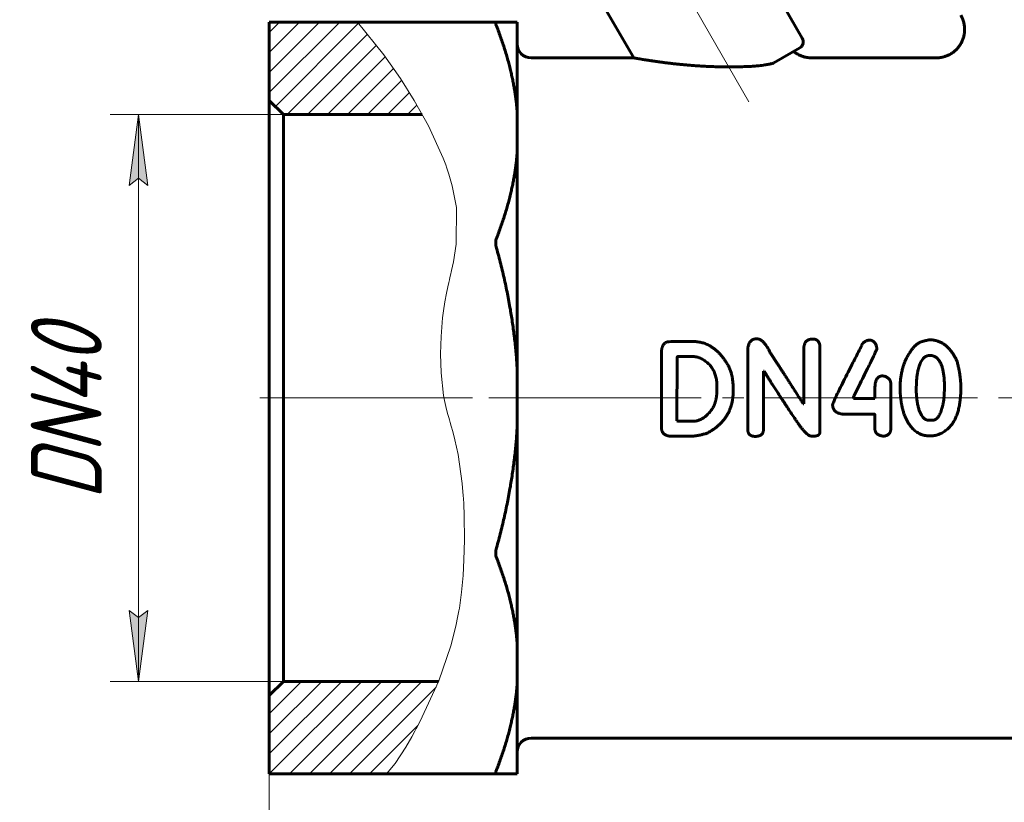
# Model space of a CAD drawing. Header units: millimetres. Extents: x 0 to 210, y 0 to 297.
# Tile 3 of 6: x 37 to 107, y 101 to 156. Entities that reach past the tile are written whole.
import ezdxf

# ---------------------------------------------------------------- set-up
doc = ezdxf.new("R2010")
doc.units = ezdxf.units.MM
for name, pattern in [('K5LT_AXLED', [19.5, 15, -1.5, 1.5, -1.5]), ('K5LT_BASIC', [0]), ('K5LT_THIN', [0]), ('K5LT_THIN_INCLUDED_TO_HATCHING', [0])]:
    doc.linetypes.add(name, pattern=pattern)
doc.layers.add('Системный слой', color=7, linetype='Continuous')
doc.layers.add('Системный слой (1)', color=7, linetype='Continuous', true_color=0x6c6c6c)
doc.styles.add('KDIMTEXTSTYLE', font='txt', dxfattribs={"width": 0.96, "oblique": 15, "height": 5})
doc.styles.add('KTEXTSTYLE', font='txt', dxfattribs={"width": 0.96, "height": 5})
doc.dimstyles.new('KDIMSTYLE (1.00)', dxfattribs={"dimtxt": 5, "dimasz": 1, "dimexe": 2, "dimexo": 0, "dimgap": 1, "dimtad": 1, "dimtxsty": 'KDIMTEXTSTYLE', "dimsah": 1, "dimcen": 0, "dimdle": 1, "dimadec": 0, "dimazin": 0, "dimtfac": 0.667, "dimtmove": 0, "dimatfit": 3, "dimfxl": 1, "dimtvp": 1, "dimtolj": 1, "dimtzin": 0, "dimarcsym": 0})

# ---------------------------------------------------------------- blocks, each defined once
blk = doc.blocks.new('U2')
at = {"layer": 'Системный слой (1)', "color": 7, "linetype": 'K5LT_THIN_INCLUDED_TO_HATCHING', "lineweight": 18, "true_color": 0xffffff}
for p, q in [((60.863, 155.78), (62.74, 153.47)), ((62.74, 153.47), (63.908, 151.796)), ((63.908, 151.796), (64.877, 150.246)), ((64.877, 150.246), (65.873, 148.451)), ((65.873, 148.451), (66.921, 146.176)), ((66.921, 146.176), (67.103, 145.699)), ((67.103, 145.699), (67.183, 145.477)), ((67.183, 145.477), (67.329, 145.044)), ((67.329, 145.044), (67.567, 144.216)), ((67.567, 144.216), (67.854, 142.704)), ((67.854, 142.704), (67.847, 140.107)), ((67.847, 140.107), (67.64, 138.854)), ((67.64, 138.854), (67.509, 138.242)), ((67.399, 137.758), (67.364, 137.603)), ((67.439, 137.931), (67.399, 137.758)), ((67.509, 138.242), (67.439, 137.931)), ((67.25, 137.094), (67.154, 136.64)), ((67.317, 137.396), (67.25, 137.094)), ((67.364, 137.603), (67.317, 137.396)), ((67.154, 136.64), (67.041, 136.043)), ((66.965, 135.563), (66.882, 134.911)), ((67.015, 135.884), (66.965, 135.563)), ((67.041, 136.043), (67.015, 135.884)), ((66.882, 134.911), (66.773, 133.587)), ((66.773, 133.587), (66.74, 132.378)), ((66.74, 132.378), (66.779, 131.04)), ((66.779, 131.04), (66.952, 129.438)), ((66.952, 129.438), (66.994, 129.196)), ((66.994, 129.196), (67.015, 129.083)), ((67.015, 129.083), (67.061, 128.863)), ((67.061, 128.863), (67.159, 128.441)), ((67.159, 128.441), (67.255, 128.078)), ((67.255, 128.078), (67.312, 127.873)), ((67.312, 127.873), (67.358, 127.714)), ((67.358, 127.714), (67.411, 127.531)), ((67.411, 127.531), (67.484, 127.277)), ((67.484, 127.277), (67.592, 126.898)), ((67.592, 126.898), (67.751, 126.296)), ((67.751, 126.296), (67.979, 125.259)), ((67.979, 125.259), (68.261, 123.231)), ((68.261, 123.231), (68.334, 122.344)), ((68.334, 122.344), (68.346, 122.159)), ((68.346, 122.159), (68.368, 121.777)), ((68.368, 121.777), (68.403, 120.97)), ((68.403, 120.97), (68.425, 119.227)), ((68.425, 119.227), (68.39, 117.839)), ((68.39, 117.839), (68.325, 116.724)), ((68.325, 116.724), (68.214, 115.542)), ((68.214, 115.542), (68.062, 114.432)), ((68.031, 114.245), (67.965, 113.874)), ((68.062, 114.432), (68.031, 114.245)), ((67.965, 113.874), (67.817, 113.151)), ((67.817, 113.151), (67.467, 111.772)), ((67.467, 111.772), (66.613, 109.292)), ((66.613, 109.292), (65.29, 106.445)), ((65.29, 106.445), (65.081, 106.048)), ((64.913, 105.736), (64.697, 105.341)), ((65.025, 105.943), (64.913, 105.736)), ((65.081, 106.048), (65.025, 105.943)), ((64.697, 105.341), (64.286, 104.627)), ((64.286, 104.627), (63.522, 103.46)), ((63.522, 103.46), (62.929, 102.729))]:
    blk.add_line(p, q, dxfattribs=at)
blk = doc.blocks.new('U3')
at = {"layer": 'Системный слой (1)', "color": 143, "linetype": 'K5LT_BASIC', "lineweight": 60, "true_color": 0x33acca}
for p, q in [((80.375, 153.255), (73.139, 153.255)), ((101.736, 153.255), (92.928, 153.255))]:
    blk.add_line(p, q, dxfattribs=at)
blk = doc.blocks.new('D0')
at = {"layer": 'Системный слой (1)'}
for points in [[(46.062, 144.255), (45.404, 149.255), (44.746, 144.255), (45.404, 144.755)], [(45.404, 109.255), (46.062, 114.255), (45.404, 113.755), (44.746, 114.255)]]:
    blk.add_hatch(color=7, dxfattribs=at).paths.add_polyline_path(points)
at = {"layer": 'Системный слой (1)', "color": 7, "linetype": 'K5LT_THIN', "lineweight": 18, "true_color": 0xffffff}
for p, q in [((55.639, 149.255), (43.404, 149.255)), ((44.746, 144.255), (45.404, 149.255)), ((45.404, 149.255), (46.062, 144.255)), ((45.404, 149.255), (45.404, 109.255)), ((45.404, 144.755), (44.746, 144.255)), ((46.062, 144.255), (45.404, 144.755)), ((45.404, 109.255), (44.746, 114.255)), ((44.746, 114.255), (45.404, 113.755)), ((45.404, 113.755), (46.062, 114.255)), ((46.062, 114.255), (45.404, 109.255)), ((55.639, 109.255), (43.404, 109.255))]:
    blk.add_line(p, q, dxfattribs=at)
blk.add_wipeout([(44.404, 122.061), (37.022, 122.061), (37.022, 135.873), (44.404, 135.873)]).dxf.layer = 'Системный слой (1)'
at = {"layer": 'Системный слой (1)', "color": 7, "insert": (37.817, 122.061), "char_height": 5, "attachment_point": 1, "rotation": 90, "style": 'KTEXTSTYLE'}
blk.add_mtext('\\fArial|b0|c204|p34;\\H5.0;\\W1.000;\\Q15;\\fGOST Type AU|b0|i0|c204|p34;\\Q15;\\W0.960;DN40', dxfattribs=at)
blk = doc.blocks.new('KDIMARROW_01')
at = {"layer": 'Системный слой'}
blk.add_hatch(color=0, dxfattribs=at).paths.add_polyline_path([(0, 0), (-5, 0.658), (-4.5, 0), (-5, -0.658)])
at = {"layer": 'Системный слой', "color": 0, "linetype": 'K5LT_THIN', "lineweight": 18}
for p, q in [((-4.5, 0), (-5, 0.658)), ((-5, 0.658), (0, 0)), ((0, 0), (-5, -0.658)), ((-5, -0.658), (-4.5, 0))]:
    blk.add_line(p, q, dxfattribs=at)
at = {"layer": 'Системный слой (1)', "color": 0, "linetype": 'K5LT_THIN', "lineweight": 18}
blk.add_line((112.483, 129.255), (111.483, 129.255), dxfattribs=at)
blk = doc.blocks.new('D1')
at = {"layer": 'Системный слой (1)'}
for points in [[(54.639, 83.909), (59.639, 84.567), (59.139, 83.909), (59.639, 83.251)], [(159.639, 83.909), (154.639, 84.567), (155.139, 83.909), (154.639, 83.251)]]:
    blk.add_hatch(color=7, dxfattribs=at).paths.add_polyline_path(points)
at = {"layer": 'Системный слой (1)', "color": 7, "linetype": 'K5LT_THIN', "lineweight": 18, "true_color": 0xffffff}
for p, q in [((54.639, 108.255), (54.639, 81.909)), ((159.639, 102.729), (159.639, 81.909)), ((54.639, 83.909), (59.639, 84.567)), ((59.639, 84.567), (59.139, 83.909)), ((155.139, 83.909), (154.639, 84.567)), ((154.639, 84.567), (159.639, 83.909)), ((59.639, 83.251), (54.639, 83.909)), ((54.639, 83.909), (159.639, 83.909)), ((59.139, 83.909), (59.639, 83.251)), ((159.639, 83.909), (154.639, 83.251)), ((154.639, 83.251), (155.139, 83.909))]:
    blk.add_line(p, q, dxfattribs=at)
blk.add_wipeout([(102.194, 84.909), (102.194, 92.291), (111.688, 92.291), (111.688, 84.909)]).dxf.layer = 'Системный слой (1)'
at = {"layer": 'Системный слой (1)', "color": 7, "insert": (102.194, 91.497), "char_height": 5, "attachment_point": 1, "style": 'KTEXTSTYLE'}
blk.add_mtext('\\fArial|b0|c204|p34;\\H5.0;\\W1.000;\\Q15;\\fGOST Type AU|b0|i0|c204|p34;\\Q15;\\W0.960;105', dxfattribs=at)

msp = doc.modelspace()

# ---------------------------------------------------------------- hatches: boundary and pattern name
at = {"layer": 'Системный слой (1)'}
h = msp.add_hatch(dxfattribs=at)
h.set_pattern_fill('', angle=45, style=0, pattern_type=0)
h.set_pattern_definition([(45, (0, 0), (-0.707107, 0.707107), [])])
h.paths.add_polyline_path([(66.598, 109.255), (55.639, 109.255), (54.639, 108.255), (54.639, 102.729), (62.929, 102.729), (63.757, 103.793), (65.02, 105.934), (65.138, 106.156), (65.229, 106.328), (65.413, 106.683), (65.793, 107.444), (66.559, 109.16)])
h.paths.add_polyline_path([(55.639, 149.255), (65.444, 149.255), (64.157, 151.413), (63.074, 153.01), (61.891, 154.571), (60.863, 155.78), (54.639, 155.78), (54.639, 150.255)])

# ---------------------------------------------------------------- linework, layer by layer
at = {"layer": 'Системный слой (1)', "color": 143, "linetype": 'K5LT_BASIC', "lineweight": 60, "true_color": 0x33acca}
for p, q in [((87.775, 162.436), (92.275, 154.642)), ((78.249, 156.936), (80.375, 153.254)), ((60.863, 155.78), (54.639, 155.78)), ((54.639, 155.78), (54.639, 150.255)), ((60.863, 155.78), (70.69, 155.78)), ((72.139, 155.78), (70.69, 155.78)), ((72.139, 149.547), (72.139, 155.78)), ((90.269, 152.906), (92.092, 153.959)), ((92.928, 153.254), (92.928, 153.254)), ((101.736, 153.255), (101.736, 153.255)), ((55.639, 149.255), (54.639, 150.255)), ((54.639, 108.255), (54.639, 150.255)), ((72.139, 146.475), (72.139, 149.547)), ((65.444, 149.255), (55.639, 149.255)), ((55.639, 149.255), (55.639, 109.255)), ((72.139, 131.427), (72.139, 146.475)), ((82.853, 133.225), (83.019, 133.235)), ((84.602, 133.235), (83.019, 133.235)), ((88.427, 127.031), (88.427, 132.778)), ((93.524, 126.874), (93.524, 132.778)), ((82.335, 127.111), (82.335, 132.602)), ((83.428, 127.639), (83.442, 132.127)), ((84.526, 132.179), (83.495, 132.179)), ((92.388, 128.842), (92.388, 132.75)), ((72.139, 127.082), (72.139, 131.427)), ((89.535, 127.031), (89.535, 131.138)), ((89.587, 131.138), (89.535, 131.138)), ((86.243, 129.802), (86.243, 130.121)), ((98.519, 127.064), (98.519, 130.273)), ((100.31, 129.84), (100.334, 130.378)), ((95.885, 129.217), (95.885, 129.322)), ((97.406, 129.217), (97.406, 129.992)), ((103.467, 129.969), (103.467, 129.992)), ((92.388, 128.842), (92.335, 128.842)), ((97.406, 129.217), (95.885, 129.217)), ((97.359, 128.11), (95.138, 128.11)), ((97.406, 127.035), (97.406, 128.057)), ((83.48, 127.611), (83.428, 127.639)), ((84.526, 127.611), (83.48, 127.611)), ((101.466, 127.682), (101.233, 127.682)), ((72.139, 112.034), (72.139, 127.082)), ((84.393, 126.555), (82.938, 126.555)), ((93.101, 126.565), (92.92, 126.565)), ((72.139, 108.962), (72.139, 112.034)), ((55.639, 109.255), (54.639, 108.255)), ((66.598, 109.255), (55.639, 109.255)), ((72.139, 102.729), (72.139, 108.962)), ((54.639, 108.255), (54.639, 102.729)), ((141.139, 105.255), (73.139, 105.255)), ((54.639, 102.729), (62.929, 102.729)), ((70.69, 102.729), (62.929, 102.729)), ((70.69, 102.729), (72.139, 102.729))]:
    msp.add_line(p, q, dxfattribs=at)
at = {"layer": 'Системный слой (1)', "color": 30, "linetype": 'K5LT_AXLED', "lineweight": 18, "true_color": 0xff8000}
for p, q in [((81.762, 161.851), (88.512, 150.16)), ((68.983, 129.255), (52.639, 129.255)), ((70.139, 129.255), (143.139, 129.255))]:
    msp.add_line(p, q, dxfattribs=at)
at = {"layer": 'Системный слой (1)', "color": 143, "linetype": 'K5LT_BASIC', "lineweight": 60, "true_color": 0x33acca}
for centre, radius, start, end in [((91.842, 154.392), 0.5, 300, 30), ((73.139, 154.255), 1, 180, 270), ((73.139, 104.255), 1, 90, 180)]:
    msp.add_arc(centre, radius, start, end, dxfattribs=at)
for points, knots in [([(70.69, 155.78), (70.654, 155.78), (70.635, 155.754), (70.635, 155.655), (70.654, 155.58), (70.69, 155.487)], [0.46720289, 0.46720289, 0.46720289, 0.46720289, 0.5058654, 0.5058654, 0.54452791, 0.54452791, 0.54452791, 0.54452791]), ([(101.736, 153.255), (101.737, 153.255), (101.738, 153.255), (101.741, 153.255), (101.743, 153.255), (101.747, 153.255), (101.75, 153.255), (101.759, 153.255), (101.765, 153.255), (101.783, 153.255), (101.795, 153.255), (101.83, 153.257), (101.853, 153.258), (101.921, 153.263), (101.967, 153.267), (102.098, 153.286), (102.184, 153.304), (102.354, 153.351), (102.437, 153.38), (102.6, 153.449), (102.679, 153.489), (102.83, 153.578), (102.901, 153.627), (103.037, 153.734), (103.101, 153.792), (103.225, 153.918), (103.283, 153.985), (103.39, 154.128), (103.439, 154.202), (103.525, 154.356), (103.563, 154.435), (103.626, 154.594), (103.651, 154.675), (103.693, 154.839), (103.708, 154.923), (103.73, 155.098), (103.735, 155.19), (103.732, 155.373), (103.725, 155.466), (103.698, 155.648), (103.678, 155.737), (103.628, 155.911), (103.597, 155.994), (103.533, 156.137), (103.502, 156.197), (103.468, 156.255)], [0, 0, 0, 0, 0.012357, 0.012357, 0.033982, 0.033982, 0.074143, 0.074143, 0.151375, 0.151375, 0.30275, 0.30275, 0.602411, 0.602411, 1.189375, 1.189375, 2.318535, 2.318535, 3.460535, 3.460535, 4.599103, 4.599103, 5.712377, 5.712377, 6.829688, 6.829688, 7.978029, 7.978029, 9.127437, 9.127437, 10.252159, 10.252159, 11.336273, 11.336273, 12.435726, 12.435726, 13.614555, 13.614555, 14.806299, 14.806299, 15.986244, 15.986244, 17.133468, 17.133468, 18, 18, 18, 18]), ([(91.659, 153.708), (91.723, 153.662), (91.783, 153.612), (91.923, 153.523), (92, 153.481), (92.16, 153.406), (92.243, 153.374), (92.413, 153.32), (92.5, 153.299), (92.7, 153.264), (92.814, 153.254), (92.928, 153.254)], [2.583566, 2.583566, 2.583566, 2.583566, 5.051872, 5.051872, 7.800846, 7.800846, 10.603137, 10.603137, 13.403582, 13.403582, 16.996834, 16.996834, 16.996834, 16.996834]), ([(88.856, 152.667), (88.79, 152.663), (88.658, 152.656), (88.46, 152.646), (88.261, 152.638), (88.061, 152.631), (87.863, 152.625), (87.665, 152.621), (87.47, 152.618), (87.278, 152.616), (87.088, 152.616), (86.897, 152.616), (86.705, 152.618), (86.443, 152.622), (86.179, 152.629), (85.912, 152.638), (85.712, 152.646), (85.512, 152.655), (85.313, 152.665), (85.117, 152.676), (84.924, 152.688), (84.733, 152.701), (84.546, 152.715), (84.362, 152.73), (84.181, 152.745), (84.004, 152.76), (83.831, 152.777), (83.606, 152.798), (83.388, 152.821), (83.178, 152.844), (83.025, 152.862), (82.876, 152.88), (82.731, 152.897), (82.592, 152.915), (82.458, 152.932), (82.331, 152.949), (82.209, 152.965), (82.092, 152.981), (81.979, 152.997), (81.869, 153.013), (81.764, 153.028), (81.664, 153.043), (81.569, 153.057), (81.48, 153.071), (81.396, 153.084), (81.317, 153.096), (81.199, 153.115), (81.09, 153.133), (80.944, 153.156), (80.852, 153.172), (80.771, 153.186), (80.686, 153.2), (80.614, 153.212), (80.526, 153.228), (80.468, 153.238), (80.405, 153.249), (80.383, 153.253), (80.377, 153.254), (80.375, 153.254), (80.375, 153.254), (80.375, 153.255)], [0, 0, 0, 0, 1.067925, 2.137387, 3.213378, 4.294184, 5.372368, 6.442501, 7.503572, 8.546431, 9.580211, 10.619517, 11.666006, 12.730882, 14.901685, 15.99489, 17.086849, 18.171891, 19.245492, 20.309901, 21.360486, 22.405537, 23.436181, 24.459449, 25.471527, 26.480296, 27.479605, 28.471149, 30.431611, 31.401914, 32.36978, 33.333125, 34.296269, 35.246089, 36.181543, 37.085793, 37.972289, 38.835451, 39.691707, 40.528524, 41.356467, 42.154121, 42.931923, 43.674839, 44.402181, 45.091928, 45.761528, 47.649156, 48.237633, 50.357403, 50.831768, 51.300034, 53.773448, 54.133853, 56.15081, 57.650157, 60.028906, 60.275287, 60.518566, 61, 61, 61, 61]), ([(90.269, 152.906), (90.255, 152.898), (90.196, 152.872), (90.063, 152.835), (89.856, 152.79), (89.674, 152.757), (89.431, 152.721), (89.171, 152.691), (88.98, 152.675), (88.856, 152.667)], [0, 0, 0, 0, 1.228269, 3.802026, 4.32094, 6.105086, 7.339764, 8.307208, 10, 10, 10, 10]), ([(70.69, 140.535), (70.654, 140.443), (70.635, 140.329), (70.635, 140.091), (70.654, 139.958), (70.69, 139.828)], [0.46720289, 0.46720289, 0.46720289, 0.46720289, 0.5058654, 0.5058654, 0.54452791, 0.54452791, 0.54452791, 0.54452791]), ([(70.69, 118.681), (70.654, 118.551), (70.635, 118.418), (70.635, 118.18), (70.654, 118.066), (70.69, 117.974)], [0.46720289, 0.46720289, 0.46720289, 0.46720289, 0.5058654, 0.5058654, 0.54452791, 0.54452791, 0.54452791, 0.54452791]), ([(70.69, 103.022), (70.654, 102.93), (70.635, 102.854), (70.635, 102.755), (70.654, 102.729), (70.69, 102.729)], [0.46720289, 0.46720289, 0.46720289, 0.46720289, 0.5058654, 0.5058654, 0.54452791, 0.54452791, 0.54452791, 0.54452791])]:
    msp.add_open_spline(points, degree=3, knots=knots, dxfattribs=at)
for points, weights in [([(70.69, 155.487), (71.892, 152.413), (72.139, 149.547)], [1.04255446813, 1.03310338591, 1]), ([(72.139, 146.475), (71.892, 143.609), (70.69, 140.535)], [1, 1.03310338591, 1.04255446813]), ([(70.69, 139.828), (71.892, 135.479), (72.139, 131.427)], [1.04255446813, 1.03310338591, 1]), ([(72.139, 127.082), (71.892, 123.03), (70.69, 118.681)], [1, 1.03310338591, 1.04255446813]), ([(70.69, 117.974), (71.892, 114.9), (72.139, 112.034)], [1.04255446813, 1.03310338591, 1]), ([(72.139, 108.962), (71.892, 106.096), (70.69, 103.022)], [1, 1.03310338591, 1.04255446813])]:
    msp.add_rational_spline(points, weights, degree=2, dxfattribs=at)
for points in [[(82.853, 133.225), (82.42, 133.206), (82.335, 132.602)], [(87.06, 131.519), (86.067, 133.235), (84.602, 133.235)], [(89.06, 133.434), (88.542, 133.434), (88.427, 132.778)], [(89.987, 132.484), (89.535, 133.434), (89.06, 133.434)], [(93.02, 133.411), (92.388, 133.411), (92.388, 132.75)], [(93.524, 132.778), (93.524, 133.411), (93.02, 133.411)], [(96.479, 132.959), (94.416, 128.975), (94.416, 128.78)], [(96.969, 133.344), (96.479, 133.187), (96.479, 132.959)], [(97.539, 132.726), (97.477, 133.344), (96.969, 133.344)], [(100.567, 133.178), (100.068, 132.916), (99.638, 132.07)], [(101.261, 133.358), (100.824, 133.282), (100.567, 133.178)], [(103.21, 131.818), (102.521, 133.358), (101.261, 133.358)], [(83.495, 132.179), (83.442, 132.17), (83.442, 132.127)], [(84.921, 132.127), (84.674, 132.179), (84.526, 132.179)], [(86.243, 130.121), (86.243, 131.599), (84.921, 132.127)], [(92.335, 128.842), (91.061, 130.858), (89.987, 132.484)], [(95.885, 129.322), (97.539, 132.65), (97.539, 132.726)], [(101.285, 132.255), (100.477, 132.255), (100.334, 130.378)], [(102.312, 129.992), (102.312, 132.255), (101.285, 132.255)], [(87.403, 129.802), (87.403, 130.848), (87.06, 131.519)], [(99.638, 132.07), (99.207, 131.224), (99.179, 130.045)], [(103.467, 129.992), (103.467, 130.829), (103.21, 131.818)], [(89.587, 131.138), (90.229, 130.054), (91.779, 127.763)], [(97.977, 130.815), (97.406, 130.815), (97.406, 129.992)], [(98.519, 130.273), (98.519, 130.687), (97.977, 130.815)], [(99.179, 130.045), (99.179, 129.056), (99.459, 128.095)], [(85.553, 126.769), (87.403, 127.739), (87.403, 129.802)], [(85.976, 128.59), (86.243, 129.075), (86.243, 129.802)], [(100.31, 129.84), (100.415, 127.682), (101.233, 127.682)], [(101.822, 126.655), (103.467, 127.211), (103.467, 129.969)], [(102.26, 129.094), (102.312, 129.726), (102.312, 129.992)], [(94.416, 128.78), (94.416, 128.214), (95.138, 128.11)], [(101.466, 127.682), (102.022, 127.682), (102.26, 129.094)], [(84.526, 127.611), (85.344, 127.611), (85.976, 128.59)], [(97.359, 128.11), (97.406, 128.11), (97.406, 128.057)], [(99.459, 128.095), (100.073, 126.579), (101.261, 126.579)], [(91.779, 127.763), (92.549, 126.565), (92.92, 126.565)], [(82.335, 127.111), (82.358, 126.626), (82.938, 126.555)], [(84.393, 126.555), (84.816, 126.555), (85.553, 126.769)], [(88.427, 127.031), (88.427, 126.546), (88.955, 126.546)], [(88.955, 126.546), (89.535, 126.546), (89.535, 127.031)], [(93.101, 126.565), (93.524, 126.565), (93.524, 126.874)], [(97.406, 127.035), (97.435, 126.636), (97.981, 126.56)], [(97.981, 126.56), (98.519, 126.598), (98.519, 127.064)], [(101.261, 126.579), (101.594, 126.579), (101.822, 126.655)]]:
    msp.add_open_spline(points, degree=2, dxfattribs=at)

# ---------------------------------------------------------------- block references
at = {"layer": 'Системный слой (1)'}
for name in ['U2', 'U3']:
    msp.add_blockref(name, (0, 0), dxfattribs=at)

# ---------------------------------------------------------------- next in the draw order: dimensions: what is measured, and where the dimension line sits
at = {"layer": 'Системный слой (1)', "color": 7}
dim = msp.add_linear_dim(base=(45.404, 149.255), p1=(55.639, 109.255), p2=(55.639, 149.255), angle=90, dimstyle='KDIMSTYLE (1.00)', override={"dimexo": 0, "dimpost": '\\fGOST Type AU|b0|c204|p34;\\H5.0;\\W0.960;\\Q15;\\fGOST Type AU|b0|i0|c204|p34;\\Q15;DN\\fGOST Type AU|b0|c204|p34;\\H5.0;\\W0.960;\\Q15;<>', "dimblk1": 'KDIMARROW_01', "dimblk2": 'KDIMARROW_01', "dimse1": 0, "dimse2": 0, "dimclrt": 7, "dimtol": 1, "dimtp": 0, "dimtm": 0, "dimtdec": 5, "dimtolj": 1}, dxfattribs=at)
dim.commit()
dim.dimension.update_dxf_attribs({"geometry": 'D0', "text_midpoint": (45.404, 129.255), "dimtype": 160})
dim = msp.add_linear_dim(base=(54.639, 83.909), p1=(159.639, 102.729), p2=(54.639, 108.255), dimstyle='KDIMSTYLE (1.00)', override={"dimexo": 0, "dimpost": '\\fGOST Type AU|b0|c204|p34;\\H5.0;\\W0.960;\\Q15;<>', "dimblk1": 'KDIMARROW_01', "dimblk2": 'KDIMARROW_01', "dimse1": 0, "dimse2": 0, "dimclrt": 7, "dimtol": 1, "dimtp": 0, "dimtm": 0, "dimtdec": 5, "dimtolj": 1}, dxfattribs=at)
dim.commit()
dim.dimension.update_dxf_attribs({"geometry": 'D1', "text_midpoint": (107.139, 83.909), "dimtype": 160})

doc.saveas('drawing.dxf')
